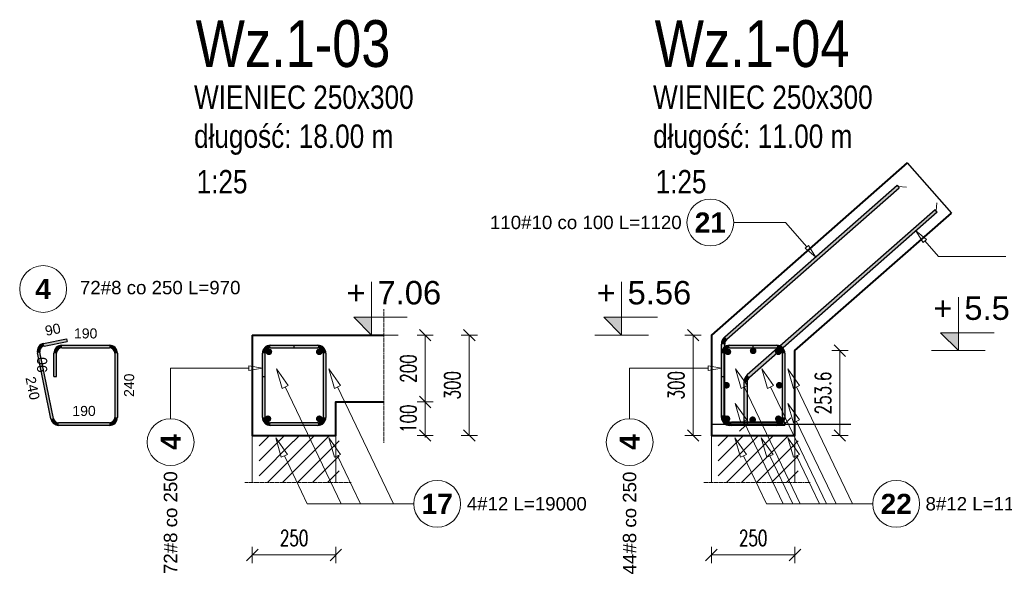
# Model space of a CAD drawing. Extents: x -1474 to 1682781, y -676111 to 75879.
# Tile 8 of 12: x 1671587 to 1674531, y -671733 to -670079. Entities that reach past the tile are written whole.
import ezdxf
from ezdxf.enums import TextEntityAlignment as Align

# ---------------------------------------------------------------- set-up
doc = ezdxf.new("R2010")
doc.units = 0
doc.header["$LTSCALE"] = 10
doc.header["$MEASUREMENT"] = 0
doc.linetypes.add('HIDDEN', pattern=[0.375, 0.25, -0.125])
for name, color, linetype, lineweight in [('P-Linia1', 3, 'Continuous', 40), ('P-Linia3', 6, 'Continuous', 60), ('P-Linia4', 253, 'Continuous', 5), ('P-Przerywana', 13, 'HIDDEN', 9), ('P-Szraf', 251, 'Continuous', 5), ('P-Wymiar', 254, 'Continuous', 9), ('RCAD_deskowanie', 3, 'Continuous', 40)]:
    doc.layers.add(name, color=color, linetype=linetype, lineweight=lineweight)
for name, color, linetype in [('RCAD_kształt pręta', 7, 'Continuous'), ('RCAD_opis kształtu pręta', 7, 'Continuous'), ('RCAD_opis rozkładu', 7, 'Continuous'), ('RCAD_pręt wyrzucony', 130, 'Continuous'), ('RCAD_pręty punktowe', 7, 'Continuous'), ('RCAD_symbole graficzne', 7, 'Continuous')]:
    doc.layers.add(name, color=color, linetype=linetype)
doc.styles.add('ROMANS', font='romans.shx', dxfattribs={"width": 0.7})
doc.styles.add('SIMPLEX', font='arial.ttf', dxfattribs={"width": 0.8})
doc.styles.add('style1', font='arial.ttf')
doc.styles.add('style3', font='arialbd.ttf')
doc.dimstyles.new('A25', dxfattribs={"dimscale": 27, "dimtxt": 1.75, "dimasz": 0.05, "dimexe": 0, "dimexo": 0, "dimgap": 1, "dimtad": 1, "dimdec": 4, "dimrnd": 0.1, "dimdsep": 46, "dimtxsty": 'ROMANS', "dimblk": '[[[[[[[[', "dimcen": 2, "dimdle": 2, "dimse1": 1, "dimse2": 1, "dimclrd": 256, "dimclrt": 1, "dimadec": 0, "dimazin": 0, "dimtfac": 1, "dimtdec": 4, "dimtix": 1, "dimtmove": 2, "dimatfit": 3, "dimldrblk": '[[[[[[[[', "dimfxl": 0, "dimtvp": 0.6, "dimtolj": 1, "dimlwd": -1, "dimarcsym": 0})

# ---------------------------------------------------------------- blocks, each defined once
blk = doc.blocks.new('[[[[[[[[')
at = {"layer": 'P-Wymiar'}
for p, q in [((-12.7, -12.7), (12.7, 12.7)), ((0, 0), (-4.6, 0)), ((0, 18), (0, -18))]:
    blk.add_line(p, q, dxfattribs=at)
blk = doc.blocks.new('*D143')
at = {"layer": 'Defpoints', "color": 0, "transparency": 16777216}
for p in [(1672675.4, -671223.1), (1672799.3, -671223.1), (1672532.4, -671323.1)]:
    blk.add_point(p, dxfattribs=at)
at = {"layer": 'P-Wymiar', "transparency": 16777216}
for p, q in [((1672799.3, -671221.7), (1672799.3, -671220.4)), ((1672799.3, -671323.1), (1672799.3, -671223.1)), ((1672799.3, -671324.4), (1672799.3, -671325.8))]:
    blk.add_line(p, q, dxfattribs=at)
at = {"layer": 'P-Wymiar', "transparency": 16777216, "xscale": 1.35, "yscale": 1.35, "zscale": 1.35}
for p, rotation in [((1672799.3, -671223.1), 270), ((1672799.3, -671323.1), 90)]:
    blk.add_blockref('[[[[[[[[', p, dxfattribs=dict(at, rotation=rotation))
at = {"layer": 'P-Wymiar', "color": 1, "transparency": 16777216, "insert": (1672748.7, -671273.1), "char_height": 47.25, "attachment_point": 5, "rotation": 90, "style": 'ROMANS'}
blk.add_mtext('\\A1;100', dxfattribs=at)
blk = doc.blocks.new('*D144')
at = {"layer": 'Defpoints', "color": 0, "transparency": 16777216}
for p in [(1672675.4, -671023.1), (1672799.3, -671023.1), (1672675.4, -671223.1)]:
    blk.add_point(p, dxfattribs=at)
at = {"layer": 'P-Wymiar', "transparency": 16777216}
blk.add_line((1672799.3, -671221.7), (1672799.3, -671024.4), dxfattribs=at)
at = {"layer": 'P-Wymiar', "transparency": 16777216, "xscale": 1.35, "yscale": 1.35, "zscale": 1.35}
for p, rotation in [((1672799.3, -671023.1), 90), ((1672799.3, -671223.1), 270)]:
    blk.add_blockref('[[[[[[[[', p, dxfattribs=dict(at, rotation=rotation))
at = {"layer": 'P-Wymiar', "color": 1, "transparency": 16777216, "insert": (1672748.7, -671123.1), "char_height": 47.25, "attachment_point": 5, "rotation": 90, "style": 'ROMANS'}
blk.add_mtext('\\A1;200', dxfattribs=at)
blk = doc.blocks.new('*D145')
at = {"layer": 'Defpoints', "color": 0, "transparency": 16777216}
for p in [(1672675.4, -671023.1), (1672931.2, -671023.1), (1672532.4, -671323.1)]:
    blk.add_point(p, dxfattribs=at)
at = {"layer": 'P-Wymiar', "transparency": 16777216}
blk.add_line((1672931.2, -671321.7), (1672931.2, -671024.4), dxfattribs=at)
at = {"layer": 'P-Wymiar', "transparency": 16777216, "xscale": 1.35, "yscale": 1.35, "zscale": 1.35}
for p, rotation in [((1672931.2, -671023.1), 90), ((1672931.2, -671323.1), 270)]:
    blk.add_blockref('[[[[[[[[', p, dxfattribs=dict(at, rotation=rotation))
at = {"layer": 'P-Wymiar', "color": 1, "transparency": 16777216, "insert": (1672880.6, -671173.1), "char_height": 47.25, "attachment_point": 5, "rotation": 90, "style": 'ROMANS'}
blk.add_mtext('\\A1;300', dxfattribs=at)
blk = doc.blocks.new('*D146')
at = {"layer": 'Defpoints', "color": 0, "transparency": 16777216}
for p in [(1672282.4, -671393.5), (1672532.4, -671393.5), (1672532.4, -671680.9)]:
    blk.add_point(p, dxfattribs=at)
at = {"layer": 'P-Wymiar', "transparency": 16777216}
blk.add_line((1672283.8, -671680.9), (1672531.1, -671680.9), dxfattribs=at)
at = {"layer": 'P-Wymiar', "transparency": 16777216, "xscale": 1.35, "yscale": 1.35, "zscale": 1.35, "rotation": 180}
blk.add_blockref('[[[[[[[[', (1672282.4, -671680.9), dxfattribs=at)
at = {"layer": 'P-Wymiar', "transparency": 16777216, "xscale": 1.35, "yscale": 1.35, "zscale": 1.35}
blk.add_blockref('[[[[[[[[', (1672532.4, -671680.9), dxfattribs=at)
at = {"layer": 'P-Wymiar', "color": 1, "transparency": 16777216, "insert": (1672407.4, -671630.3), "char_height": 47.25, "attachment_point": 5, "style": 'ROMANS'}
blk.add_mtext('\\A1;250', dxfattribs=at)
blk = doc.blocks.new('*D147')
at = {"layer": 'Defpoints', "color": 0, "transparency": 16777216}
for p in [(1673600.2, -671023.1), (1674047.7, -671023.1), (1673904.8, -671323.1)]:
    blk.add_point(p, dxfattribs=at)
at = {"layer": 'P-Wymiar', "transparency": 16777216}
blk.add_line((1673600.2, -671321.7), (1673600.2, -671024.4), dxfattribs=at)
at = {"layer": 'P-Wymiar', "transparency": 16777216, "xscale": 1.35, "yscale": 1.35, "zscale": 1.35}
for p, rotation in [((1673600.2, -671023.1), 90), ((1673600.2, -671323.1), 270)]:
    blk.add_blockref('[[[[[[[[', p, dxfattribs=dict(at, rotation=rotation))
at = {"layer": 'P-Wymiar', "color": 1, "transparency": 16777216, "insert": (1673549.6, -671173.1), "char_height": 47.25, "attachment_point": 5, "rotation": 90, "style": 'ROMANS'}
blk.add_mtext('\\A1;300', dxfattribs=at)
blk = doc.blocks.new('*D148')
at = {"layer": 'Defpoints', "color": 0, "transparency": 16777216}
for p in [(1673654.8, -671393.5), (1673904.8, -671393.5), (1673904.8, -671680.9)]:
    blk.add_point(p, dxfattribs=at)
at = {"layer": 'P-Wymiar', "transparency": 16777216}
blk.add_line((1673656.1, -671680.9), (1673903.4, -671680.9), dxfattribs=at)
at = {"layer": 'P-Wymiar', "transparency": 16777216, "xscale": 1.35, "yscale": 1.35, "zscale": 1.35, "rotation": 180}
blk.add_blockref('[[[[[[[[', (1673654.8, -671680.9), dxfattribs=at)
at = {"layer": 'P-Wymiar', "transparency": 16777216, "xscale": 1.35, "yscale": 1.35, "zscale": 1.35}
blk.add_blockref('[[[[[[[[', (1673904.8, -671680.9), dxfattribs=at)
at = {"layer": 'P-Wymiar', "color": 1, "transparency": 16777216, "insert": (1673779.8, -671630.3), "char_height": 47.25, "attachment_point": 5, "style": 'ROMANS'}
blk.add_mtext('\\A1;250', dxfattribs=at)
blk = doc.blocks.new('*D180')
at = {"layer": 'Defpoints', "color": 0, "transparency": 16777216}
for p in [(1673904.8, -671069.5), (1673904.8, -671323.1), (1674039.1, -671323.1)]:
    blk.add_point(p, dxfattribs=at)
at = {"layer": 'P-Wymiar', "transparency": 16777216}
blk.add_line((1674039.1, -671070.9), (1674039.1, -671321.7), dxfattribs=at)
at = {"layer": 'P-Wymiar', "transparency": 16777216, "xscale": 1.35, "yscale": 1.35, "zscale": 1.35}
for p, rotation in [((1674039.1, -671069.5), 90), ((1674039.1, -671323.1), 270)]:
    blk.add_blockref('[[[[[[[[', p, dxfattribs=dict(at, rotation=rotation))
at = {"layer": 'P-Wymiar', "color": 1, "transparency": 16777216, "insert": (1673988.5, -671196.3), "char_height": 47.25, "attachment_point": 5, "rotation": 90, "style": 'ROMANS'}
blk.add_mtext('\\A1;253.6', dxfattribs=at)

msp = doc.modelspace()

# ---------------------------------------------------------------- hatches: boundary and pattern name
at = {"layer": 'P-Szraf'}
h = msp.add_hatch(dxfattribs=at)
h.set_pattern_fill('ANSI31', color=256, scale=10)
h.set_pattern_definition([(45, (1058.973, -22863.174), (-22.4506403, 22.4506403), [])])
h.paths.add_polyline_path([(1672542.43786, -671323.09178), (1672385.72062, -671323.09178), (1672428.34058, -671363.85865), (1672533.46139, -671463.82896), (1672542.43786, -671463.82896)])
h.paths.add_polyline_path([(1672302.43786, -671323.09178), (1672302.43786, -671463.82896), (1672533.46139, -671463.82896), (1672428.34058, -671363.85865), (1672385.29987, -671323.09178)])
h = msp.add_hatch(dxfattribs=at)
h.set_pattern_fill('ANSI31', color=256, scale=10)
h.set_pattern_definition([(45, (2431.318, -22863.174), (-22.4506403, 22.4506403), [])])
h.paths.add_polyline_path([(1673914.782, -671323.09178), (1673758.06476, -671323.09178), (1673800.68472, -671363.85865), (1673905.80553, -671463.82896), (1673914.782, -671463.82896)])
h.paths.add_polyline_path([(1673674.782, -671323.09178), (1673674.782, -671463.82896), (1673905.80553, -671463.82896), (1673800.68472, -671363.85865), (1673757.64401, -671323.09178)])
at = {"layer": 'RCAD_kształt pręta'}
for points in [[(1673701.56944, -671035.20147), (1673694.96317, -671027.69434), (1674210.01623, -670574.44764), (1674216.62251, -670581.95478)], [(1674323.545, -670647.71092), (1674330.15128, -670655.21805), (1673768.63915, -671149.34872), (1673762.03287, -671141.84159)], [(1672336.43786, -671061.09178), (1672336.43786, -671053.09178), (1672478.43786, -671053.09178), (1672478.43786, -671061.09178)], [(1672336.43786, -671061.09178), (1672336.43786, -671053.09178), (1672406.43786, -671053.09178), (1672406.43786, -671061.09178)], [(1673694.782, -671263.09178), (1673684.782, -671263.09178), (1673684.782, -671050.21574), (1673694.782, -671050.21574)], [(1673708.782, -671061.09178), (1673708.782, -671053.09178), (1673850.782, -671053.09178), (1673850.782, -671061.09178)], [(1673708.782, -671061.09178), (1673708.782, -671053.09178), (1673778.782, -671053.09178), (1673778.782, -671061.09178)], [(1672320.43786, -671147.09178), (1672312.43786, -671147.09178), (1672312.43786, -671077.09178), (1672320.43786, -671077.09178)], [(1672320.43786, -671269.09178), (1672312.43786, -671269.09178), (1672312.43786, -671077.09178), (1672320.43786, -671077.09178)], [(1672494.43786, -671077.09178), (1672502.43786, -671077.09178), (1672502.43786, -671269.09178), (1672494.43786, -671269.09178)], [(1673692.782, -671147.09178), (1673684.782, -671147.09178), (1673684.782, -671077.09178), (1673692.782, -671077.09178)], [(1673692.782, -671269.09178), (1673684.782, -671269.09178), (1673684.782, -671077.09178), (1673692.782, -671077.09178)], [(1673866.782, -671077.09178), (1673874.782, -671077.09178), (1673874.782, -671269.09178), (1673866.782, -671269.09178)], [(1673751.85171, -671164.36299), (1673761.85171, -671164.36299), (1673761.85171, -671293.09178), (1673751.85171, -671293.09178)], [(1672478.43786, -671285.09178), (1672478.43786, -671293.09178), (1672336.43786, -671293.09178), (1672336.43786, -671285.09178)], [(1673850.782, -671285.09178), (1673850.782, -671293.09178), (1673708.782, -671293.09178), (1673708.782, -671285.09178)], [(1673874.782, -671283.09178), (1673874.782, -671293.09178), (1673714.782, -671293.09178), (1673714.782, -671283.09178)]]:
    msp.add_hatch(color=4, dxfattribs=at).paths.add_polyline_path(points, flags=0)
h = msp.add_hatch(color=4, dxfattribs=at)
edge = h.paths.add_edge_path(flags=0)
edge.add_line((1673694.96317, -671027.69434), (1673701.56944, -671035.20147))
edge.add_arc((1673714.782, -671050.21574), 20, -228.65222278, -180)
edge.add_line((1673694.782, -671050.21574), (1673684.782, -671050.21574))
edge.add_arc((1673714.782, -671050.21574), 30, 131.34777722, 180, ccw=False)
h = msp.add_hatch(color=4, dxfattribs=at)
edge = h.paths.add_edge_path(flags=0)
edge.add_line((1672336.43786, -671053.09178), (1672336.43786, -671061.09178))
edge.add_arc((1672336.43786, -671077.09178), 16, 90, 180)
edge.add_line((1672320.43786, -671077.09178), (1672312.43786, -671077.09178))
edge.add_arc((1672336.43786, -671077.09178), 24, 450, 540, ccw=False)
h = msp.add_hatch(color=4, dxfattribs=at)
edge = h.paths.add_edge_path(flags=0)
edge.add_line((1672336.43786, -671053.09178), (1672336.43786, -671061.09178))
edge.add_arc((1672336.43786, -671077.09178), 16, 90, 180)
edge.add_line((1672320.43786, -671077.09178), (1672312.43786, -671077.09178))
edge.add_arc((1672336.43786, -671077.09178), 24, 450, 540, ccw=False)
h = msp.add_hatch(color=4, dxfattribs=at)
edge = h.paths.add_edge_path(flags=0)
edge.add_line((1672502.43786, -671077.09178), (1672494.43786, -671077.09178))
edge.add_arc((1672478.43786, -671077.09178), 16, 0, 90)
edge.add_line((1672478.43786, -671061.09178), (1672478.43786, -671053.09178))
edge.add_arc((1672478.43786, -671077.09178), 24, 360, 450, ccw=False)
h = msp.add_hatch(color=4, dxfattribs=at)
edge = h.paths.add_edge_path(flags=0)
edge.add_line((1673708.782, -671053.09178), (1673708.782, -671061.09178))
edge.add_arc((1673708.782, -671077.09178), 16, 90, 180)
edge.add_line((1673692.782, -671077.09178), (1673684.782, -671077.09178))
edge.add_arc((1673708.782, -671077.09178), 24, 450, 540, ccw=False)
h = msp.add_hatch(color=4, dxfattribs=at)
edge = h.paths.add_edge_path(flags=0)
edge.add_line((1673708.782, -671053.09178), (1673708.782, -671061.09178))
edge.add_arc((1673708.782, -671077.09178), 16, 90, 180)
edge.add_line((1673692.782, -671077.09178), (1673684.782, -671077.09178))
edge.add_arc((1673708.782, -671077.09178), 24, 450, 540, ccw=False)
h = msp.add_hatch(color=4, dxfattribs=at)
edge = h.paths.add_edge_path(flags=0)
edge.add_line((1673874.782, -671077.09178), (1673866.782, -671077.09178))
edge.add_arc((1673850.782, -671077.09178), 16, 0, 90)
edge.add_line((1673850.782, -671061.09178), (1673850.782, -671053.09178))
edge.add_arc((1673850.782, -671077.09178), 24, 360, 450, ccw=False)
h = msp.add_hatch(color=4, dxfattribs=at)
edge = h.paths.add_edge_path(flags=0)
edge.add_line((1673762.03287, -671141.84159), (1673768.63915, -671149.34872))
edge.add_arc((1673781.85171, -671164.36299), 20, -228.65222276, -180)
edge.add_line((1673761.85171, -671164.36299), (1673751.85171, -671164.36299))
edge.add_arc((1673781.85171, -671164.36299), 30, 131.34777724, 180, ccw=False)
h = msp.add_hatch(color=4, dxfattribs=at)
edge = h.paths.add_edge_path(flags=0)
edge.add_line((1673684.782, -671263.09178), (1673694.782, -671263.09178))
edge.add_arc((1673714.782, -671263.09178), 20, -180, -90)
edge.add_line((1673714.782, -671283.09178), (1673714.782, -671293.09178))
edge.add_arc((1673714.782, -671263.09178), 30, 180, 270, ccw=False)
h = msp.add_hatch(color=4, dxfattribs=at)
edge = h.paths.add_edge_path(flags=0)
edge.add_line((1672312.43786, -671269.09178), (1672320.43786, -671269.09178))
edge.add_arc((1672336.43786, -671269.09178), 16, -180, -90)
edge.add_line((1672336.43786, -671285.09178), (1672336.43786, -671293.09178))
edge.add_arc((1672336.43786, -671269.09178), 24, 180, 270, ccw=False)
h = msp.add_hatch(color=4, dxfattribs=at)
edge = h.paths.add_edge_path(flags=0)
edge.add_line((1672478.43786, -671293.09178), (1672478.43786, -671285.09178))
edge.add_arc((1672478.43786, -671269.09178), 16, -90, 0)
edge.add_line((1672494.43786, -671269.09178), (1672502.43786, -671269.09178))
edge.add_arc((1672478.43786, -671269.09178), 24, 270, 360, ccw=False)
h = msp.add_hatch(color=4, dxfattribs=at)
edge = h.paths.add_edge_path(flags=0)
edge.add_line((1673684.782, -671269.09178), (1673692.782, -671269.09178))
edge.add_arc((1673708.782, -671269.09178), 16, -180, -90)
edge.add_line((1673708.782, -671285.09178), (1673708.782, -671293.09178))
edge.add_arc((1673708.782, -671269.09178), 24, 180, 270, ccw=False)
h = msp.add_hatch(color=4, dxfattribs=at)
edge = h.paths.add_edge_path(flags=0)
edge.add_line((1673850.782, -671293.09178), (1673850.782, -671285.09178))
edge.add_arc((1673850.782, -671269.09178), 16, -90, 0)
edge.add_line((1673866.782, -671269.09178), (1673874.782, -671269.09178))
edge.add_arc((1673850.782, -671269.09178), 24, 270, 360, ccw=False)
at = {"layer": 'RCAD_pręt wyrzucony'}
h = msp.add_hatch(color=4, dxfattribs=at)
edge = h.paths.add_edge_path(flags=0)
edge.add_line((1671658.5297, -671047.74566), (1671660.11906, -671055.58619))
edge.add_arc((1671663.29777, -671071.26725), 16, -258.5408441, -168.5408441)
edge.add_line((1671647.6167, -671074.44596), (1671639.77617, -671076.03532))
edge.add_arc((1671663.29777, -671071.26725), 24, 101.4591559, 191.4591559, ccw=False)
for points in [[(1671660.11906, -671055.58619), (1671658.5297, -671047.74566), (1671727.13436, -671033.8388), (1671728.72372, -671041.67934)], [(1671713.24683, -671061.09178), (1671713.24683, -671053.09178), (1671855.24683, -671053.09178), (1671855.24683, -671061.09178)], [(1671687.71772, -671272.27049), (1671679.87719, -671273.85984), (1671639.77617, -671076.03532), (1671647.6167, -671074.44596)], [(1671697.24683, -671147.09178), (1671689.24683, -671147.09178), (1671689.24683, -671077.09178), (1671697.24683, -671077.09178)], [(1671871.24683, -671077.09178), (1671879.24683, -671077.09178), (1671879.24683, -671269.09178), (1671871.24683, -671269.09178)], [(1671855.24683, -671285.09178), (1671855.24683, -671293.09178), (1671703.39878, -671293.09178), (1671703.39878, -671285.09178)]]:
    msp.add_hatch(color=4, dxfattribs=at).paths.add_polyline_path(points, flags=0)
h = msp.add_hatch(color=4, dxfattribs=at)
edge = h.paths.add_edge_path(flags=0)
edge.add_line((1671713.24683, -671053.09178), (1671713.24683, -671061.09178))
edge.add_arc((1671713.24683, -671077.09178), 16, 90, 180)
edge.add_line((1671697.24683, -671077.09178), (1671689.24683, -671077.09178))
edge.add_arc((1671713.24683, -671077.09178), 24, 450, 540, ccw=False)
h = msp.add_hatch(color=4, dxfattribs=at)
edge = h.paths.add_edge_path(flags=0)
edge.add_line((1671879.24683, -671077.09178), (1671871.24683, -671077.09178))
edge.add_arc((1671855.24683, -671077.09178), 16, 0, 90)
edge.add_line((1671855.24683, -671061.09178), (1671855.24683, -671053.09178))
edge.add_arc((1671855.24683, -671077.09178), 24, 360, 450, ccw=False)
h = msp.add_hatch(color=4, dxfattribs=at)
edge = h.paths.add_edge_path(flags=0)
edge.add_line((1671679.87719, -671273.85984), (1671687.71772, -671272.27049))
edge.add_arc((1671703.39878, -671269.09178), 16, -168.5408441, -90)
edge.add_line((1671703.39878, -671285.09178), (1671703.39878, -671293.09178))
edge.add_arc((1671703.39878, -671269.09178), 24, 191.4591559, 270, ccw=False)
h = msp.add_hatch(color=4, dxfattribs=at)
edge = h.paths.add_edge_path(flags=0)
edge.add_line((1671855.24683, -671293.09178), (1671855.24683, -671285.09178))
edge.add_arc((1671855.24683, -671269.09178), 16, -90, 0)
edge.add_line((1671871.24683, -671269.09178), (1671879.24683, -671269.09178))
edge.add_arc((1671855.24683, -671269.09178), 24, 270, 360, ccw=False)
at = {"layer": 'RCAD_pręty punktowe'}
h = msp.add_hatch(color=1, dxfattribs=at)
edge = h.paths.add_edge_path(flags=0)
edge.add_arc((1673779.6974, -671070.02071), 10, 0, 360, ccw=False)
h = msp.add_hatch(color=1, dxfattribs=at)
edge = h.paths.add_edge_path(flags=0)
edge.add_arc((1672332.02602, -671072.84914), 10, 0, 360, ccw=False)
h = msp.add_hatch(color=1, dxfattribs=at)
edge = h.paths.add_edge_path(flags=0)
edge.add_arc((1672482.6805, -671072.84914), 10, 0, 360, ccw=False)
h = msp.add_hatch(color=1, dxfattribs=at)
edge = h.paths.add_edge_path(flags=0)
edge.add_arc((1673704.37016, -671072.84914), 10, 0, 360, ccw=False)
h = msp.add_hatch(color=1, dxfattribs=at)
edge = h.paths.add_edge_path(flags=0)
edge.add_arc((1673855.02464, -671072.84914), 10, 0, 360, ccw=False)
h = msp.add_hatch(color=1, dxfattribs=at)
edge = h.paths.add_edge_path(flags=0)
edge.add_arc((1673700.13506, -671173.09178), 10, 0, 360, ccw=False)
h = msp.add_hatch(color=1, dxfattribs=at)
edge = h.paths.add_edge_path(flags=0)
edge.add_arc((1673857.85307, -671173.09178), 10, 0, 360, ccw=False)
h = msp.add_hatch(color=1, dxfattribs=at)
edge = h.paths.add_edge_path(flags=0)
edge.add_arc((1672329.21267, -671273.33442), 10, 0, 360, ccw=False)
h = msp.add_hatch(color=1, dxfattribs=at)
edge = h.paths.add_edge_path(flags=0)
edge.add_arc((1672482.6805, -671273.33442), 10, 0, 360, ccw=False)
h = msp.add_hatch(color=1, dxfattribs=at)
edge = h.paths.add_edge_path(flags=0)
edge.add_arc((1673701.55681, -671273.33442), 10, 0, 360, ccw=False)
h = msp.add_hatch(color=1, dxfattribs=at)
edge = h.paths.add_edge_path(flags=0)
edge.add_arc((1673778.29073, -671276.16284), 10, 0, 360, ccw=False)
h = msp.add_hatch(color=1, dxfattribs=at)
edge = h.paths.add_edge_path(flags=0)
edge.add_arc((1673855.02464, -671273.33442), 10, 0, 360, ccw=False)
at = {"layer": 'RCAD_symbole graficzne'}
for points in [[(1672585.60845, -670969.75844), (1672638.94178, -671023.09178), (1672638.94178, -670969.75844)], [(1673333.32093, -670969.75844), (1673386.65426, -671023.09178), (1673386.65426, -670969.75844)], [(1674340.01968, -671016.17166), (1674393.35302, -671069.50499), (1674393.35302, -671016.17166)]]:
    msp.add_hatch(color=1, dxfattribs=at).paths.add_polyline_path(points, flags=0)

# ---------------------------------------------------------------- linework, layer by layer
for points in [[(1674240.36594, -670507.77791), (1674372.49152, -670657.92062)], [(1673654.782, -671289.50499), (1674071.61321, -671289.50499)]]:
    msp.add_lwpolyline(points)
at = {"layer": 'P-Linia1'}
msp.add_lwpolyline([(1672282.43786, -671023.09178), (1672532.43786, -671023.09178)], dxfattribs=at)
at = {"layer": 'P-Linia4'}
for points in [[(1672282.43786, -671023.09178), (1672282.43786, -671023.09178)], [(1673654.782, -671023.09178), (1673654.782, -671023.09178)], [(1672282.43786, -671323.09178), (1672282.43786, -671463.82896)], [(1672282.43786, -671323.09178), (1672532.43786, -671323.09178)], [(1672532.43786, -671323.09178), (1672532.43786, -671463.82896)], [(1673654.782, -671323.09178), (1673654.782, -671463.82896)], [(1673654.782, -671323.09178), (1673904.782, -671323.09178)], [(1673904.782, -671323.09178), (1673904.782, -671463.82896)]]:
    msp.add_lwpolyline(points, dxfattribs=at)
at = {"layer": 'P-Przerywana'}
for points in [[(1672675.38226, -670945.51106), (1672675.38226, -671346.21473)], [(1672260.43987, -671463.82896), (1672578.02094, -671463.82896)], [(1673632.78401, -671463.82896), (1673950.36508, -671463.82896)]]:
    msp.add_lwpolyline(points, dxfattribs=at)
at = {"layer": 'RCAD_deskowanie'}
for points in [[(1674240.36594, -670507.77791), (1673654.782, -671023.09178), (1673654.782, -671323.09178), (1673904.782, -671323.09178), (1673904.782, -671069.50499), (1674372.49152, -670657.92062)], [(1672282.43786, -671023.09178), (1672282.43786, -671323.09178), (1672532.43786, -671323.09178), (1672532.43786, -671223.09178), (1672675.38226, -671223.09178)], [(1672532.43786, -671023.09178), (1672675.38226, -671023.09178)]]:
    msp.add_lwpolyline(points, dxfattribs=at)
at = {"layer": 'RCAD_kształt pręta', "color": 4}
for p, q in [((1673694.96317, -671027.69434), (1674210.01623, -670574.44764)), ((1673701.56944, -671035.20147), (1674216.62251, -670581.95478)), ((1674210.01623, -670574.44764), (1674216.62251, -670581.95478)), ((1674323.545, -670647.71092), (1673762.03287, -671141.84159)), ((1674330.15128, -670655.21805), (1674323.545, -670647.71092)), ((1674330.15128, -670655.21805), (1673768.63915, -671149.34872)), ((1672336.43786, -671053.09178), (1672478.43786, -671053.09178)), ((1672336.43786, -671053.09178), (1672406.43786, -671053.09178)), ((1672336.43786, -671061.09178), (1672478.43786, -671061.09178)), ((1672336.43786, -671061.09178), (1672406.43786, -671061.09178)), ((1672406.43786, -671053.09178), (1672406.43786, -671061.09178)), ((1673684.782, -671263.09178), (1673684.782, -671050.21574)), ((1673694.782, -671263.09178), (1673694.782, -671050.21574)), ((1673708.782, -671053.09178), (1673850.782, -671053.09178)), ((1673708.782, -671053.09178), (1673778.782, -671053.09178)), ((1673708.782, -671061.09178), (1673850.782, -671061.09178)), ((1673708.782, -671061.09178), (1673778.782, -671061.09178)), ((1673778.782, -671053.09178), (1673778.782, -671061.09178)), ((1672312.43786, -671147.09178), (1672312.43786, -671077.09178)), ((1672312.43786, -671269.09178), (1672312.43786, -671077.09178)), ((1672320.43786, -671147.09178), (1672320.43786, -671077.09178)), ((1672320.43786, -671269.09178), (1672320.43786, -671077.09178)), ((1672494.43786, -671077.09178), (1672494.43786, -671269.09178)), ((1672502.43786, -671077.09178), (1672502.43786, -671269.09178)), ((1673684.782, -671147.09178), (1673684.782, -671077.09178)), ((1673684.782, -671269.09178), (1673684.782, -671077.09178)), ((1673692.782, -671147.09178), (1673692.782, -671077.09178)), ((1673692.782, -671269.09178), (1673692.782, -671077.09178)), ((1673866.782, -671077.09178), (1673866.782, -671269.09178)), ((1673874.782, -671077.09178), (1673874.782, -671269.09178)), ((1672312.43786, -671147.09178), (1672320.43786, -671147.09178)), ((1673684.782, -671147.09178), (1673692.782, -671147.09178)), ((1673751.85171, -671164.36299), (1673751.85171, -671293.09178)), ((1673761.85171, -671164.36299), (1673761.85171, -671293.09178)), ((1672478.43786, -671285.09178), (1672336.43786, -671285.09178)), ((1672478.43786, -671293.09178), (1672336.43786, -671293.09178)), ((1673850.782, -671285.09178), (1673708.782, -671285.09178)), ((1673850.782, -671293.09178), (1673708.782, -671293.09178)), ((1673874.782, -671283.09178), (1673714.782, -671283.09178)), ((1673874.782, -671293.09178), (1673714.782, -671293.09178)), ((1673761.85171, -671293.09178), (1673751.85171, -671293.09178)), ((1673874.782, -671293.09178), (1673874.782, -671283.09178))]:
    msp.add_line(p, q, dxfattribs=at)
at = {"layer": 'RCAD_kształt pręta', "color": 2, "lineweight": 5}
for p, q in [((1674213.31937, -670578.20121), (1674238.01784, -670579.77771)), ((1674326.84814, -670651.46448), (1674328.42463, -670626.76601)), ((1673756.85171, -671293.09178), (1673739.35171, -671310.59178)), ((1673874.782, -671288.09178), (1673892.282, -671270.59178))]:
    msp.add_line(p, q, dxfattribs=at)
at = {"layer": 'RCAD_kształt pręta', "color": 4}
for centre, radius, start, end in [((1673714.782, -671050.21574), 30, 131.34777722, 180), ((1672336.43786, -671077.09178), 24, 90, 180), ((1672336.43786, -671077.09178), 24, 90, 180), ((1672336.43786, -671077.09178), 16, 90, 180), ((1672336.43786, -671077.09178), 16, 90, 180), ((1672478.43786, -671077.09178), 24, 0, 90), ((1672478.43786, -671077.09178), 16, 0, 90), ((1673708.782, -671077.09178), 24, 90, 180), ((1673708.782, -671077.09178), 24, 90, 180), ((1673708.782, -671077.09178), 16, 90, 180), ((1673708.782, -671077.09178), 16, 90, 180), ((1673714.782, -671050.21574), 20, 131.34777722, 180), ((1673850.782, -671077.09178), 24, 0, 90), ((1673850.782, -671077.09178), 16, 0, 90), ((1673781.85171, -671164.36299), 30, 131.34777724, 180), ((1673781.85171, -671164.36299), 20, 131.34777724, 180), ((1673714.782, -671263.09178), 30, 180, 270), ((1673714.782, -671263.09178), 20, 180, 270), ((1672336.43786, -671269.09178), 24, 180, 270), ((1672336.43786, -671269.09178), 16, 180, 270), ((1672478.43786, -671269.09178), 16, 270, 0), ((1672478.43786, -671269.09178), 24, 270, 0), ((1673708.782, -671269.09178), 24, 180, 270), ((1673708.782, -671269.09178), 16, 180, 270), ((1673850.782, -671269.09178), 16, 270, 0), ((1673850.782, -671269.09178), 24, 270, 0)]:
    msp.add_arc(centre, radius, start, end, dxfattribs=at)
at = {"layer": 'RCAD_opis kształtu pręta', "color": 8, "lineweight": 0}
for p, q in [((1673875.99595, -670685.96044), (1673721.75524, -670685.96044)), ((1673875.99595, -670685.96044), (1673940.04313, -670758.74132)), ((1674287.94878, -670745.63889), (1674266.52842, -670711.20616)), ((1674266.52842, -670711.20616), (1674297.95829, -670736.83052)), ((1674287.94878, -670745.63889), (1674297.95829, -670736.83052)), ((1673945.04789, -670754.33714), (1673935.03838, -670763.14551)), ((1673966.46825, -670788.76986), (1673935.03838, -670763.14551)), ((1673945.04789, -670754.33714), (1673966.46825, -670788.76986)), ((1674334.16289, -670788.06351), (1674292.95354, -670741.2347)), ((1674334.16289, -670788.06351), (1674534.80591, -670788.06351)), ((1672272.43786, -671115.17665), (1672312.43786, -671121.84331)), ((1672272.43786, -671115.17665), (1672272.43786, -671128.50998)), ((1673644.782, -671115.17665), (1673684.782, -671121.84331)), ((1673644.782, -671115.17665), (1673644.782, -671128.50998)), ((1672038.14197, -671121.84331), (1672272.43786, -671121.84331)), ((1672038.14197, -671121.84331), (1672038.14197, -671273.15725)), ((1672312.43786, -671121.84331), (1672272.43786, -671128.50998)), ((1673410.48611, -671121.84331), (1673644.782, -671121.84331)), ((1673410.48611, -671121.84331), (1673410.48611, -671273.15725)), ((1673684.782, -671121.84331), (1673644.782, -671128.50998))]:
    msp.add_line(p, q, dxfattribs=at)
for centre in [(1673651.75524, -670685.96044), (1672038.14197, -671343.15725), (1673410.48611, -671343.15725)]:
    msp.add_circle(centre, 70, dxfattribs=at)
at = {"layer": 'RCAD_opis rozkładu', "color": 8, "lineweight": 0}
for p, q in [((1672371.98997, -671182.57653), (1672355.1037, -671124.13978)), ((1672355.1037, -671124.13978), (1672390.02966, -671173.94116)), ((1672528.30131, -671182.57653), (1672511.41504, -671124.13978)), ((1672511.41504, -671124.13978), (1672546.34099, -671173.94116)), ((1673744.33411, -671182.57653), (1673727.44784, -671124.13978)), ((1673727.44784, -671124.13978), (1673762.3738, -671173.94116)), ((1673822.48978, -671182.57653), (1673805.60351, -671124.13978)), ((1673805.60351, -671124.13978), (1673840.52947, -671173.94116)), ((1673900.64545, -671182.57653), (1673883.75918, -671124.13978)), ((1673883.75918, -671124.13978), (1673918.68514, -671173.94116)), ((1672371.98997, -671182.57653), (1672390.02966, -671173.94116)), ((1672548.38785, -671527.91934), (1672381.00981, -671178.25884)), ((1672528.30131, -671182.57653), (1672546.34099, -671173.94116)), ((1672704.69919, -671527.91934), (1672537.32115, -671178.25884)), ((1673744.33411, -671182.57653), (1673762.3738, -671173.94116)), ((1673920.73199, -671527.91934), (1673753.35395, -671178.25884)), ((1673822.48978, -671182.57653), (1673840.52947, -671173.94116)), ((1673998.88766, -671527.91934), (1673831.50962, -671178.25884)), ((1673900.64545, -671182.57653), (1673918.68514, -671173.94116)), ((1674077.04333, -671527.91934), (1673909.66529, -671178.25884)), ((1673742.92744, -671285.6476), (1673726.04117, -671227.21084)), ((1673726.04117, -671227.21084), (1673760.96713, -671277.01223)), ((1673900.64545, -671285.6476), (1673883.75918, -671227.21084)), ((1673883.75918, -671227.21084), (1673918.68514, -671277.01223)), ((1673742.92744, -671285.6476), (1673760.96713, -671277.01223)), ((1673869.98651, -671527.91934), (1673751.94728, -671281.32991)), ((1673900.64545, -671285.6476), (1673918.68514, -671277.01223)), ((1674027.70452, -671527.91934), (1673909.66529, -671281.32991)), ((1672369.17662, -671388.71866), (1672352.29036, -671330.28191)), ((1672352.29036, -671330.28191), (1672387.21631, -671380.08329)), ((1672528.30131, -671388.71866), (1672511.41504, -671330.28191)), ((1672511.41504, -671330.28191), (1672546.34099, -671380.08329)), ((1673741.52076, -671388.71866), (1673724.6345, -671330.28191)), ((1673724.6345, -671330.28191), (1673759.56045, -671380.08329)), ((1673821.0831, -671388.71866), (1673804.19684, -671330.28191)), ((1673804.19684, -671330.28191), (1673839.12279, -671380.08329)), ((1673900.64545, -671388.71866), (1673883.75918, -671330.28191)), ((1673883.75918, -671330.28191), (1673918.68514, -671380.08329)), ((1672369.17662, -671388.71866), (1672387.21631, -671380.08329)), ((1672446.89689, -671527.91934), (1672378.19647, -671384.40098)), ((1672528.30131, -671388.71866), (1672546.34099, -671380.08329)), ((1672606.02157, -671527.91934), (1672537.32115, -671384.40098)), ((1673741.52076, -671388.71866), (1673759.56045, -671380.08329)), ((1673819.24103, -671527.91934), (1673750.54061, -671384.40098)), ((1673821.0831, -671388.71866), (1673839.12279, -671380.08329)), ((1673898.80337, -671527.91934), (1673830.10295, -671384.40098)), ((1673900.64545, -671388.71866), (1673918.68514, -671380.08329)), ((1673978.36571, -671527.91934), (1673909.66529, -671384.40098)), ((1672446.89689, -671527.91934), (1672704.69919, -671527.91934)), ((1672704.69919, -671527.91934), (1672765.16789, -671527.91934)), ((1672765.16789, -671527.91934), (1672765.16789, -671527.91934)), ((1673819.24103, -671527.91934), (1674077.04333, -671527.91934)), ((1674077.04333, -671527.91934), (1674137.51203, -671527.91934)), ((1674137.51203, -671527.91934), (1674137.51203, -671527.91934))]:
    msp.add_line(p, q, dxfattribs=at)
for centre in [(1672835.16789, -671527.91934), (1674207.51203, -671527.91934)]:
    msp.add_circle(centre, 70, dxfattribs=at)
at = {"layer": 'RCAD_pręt wyrzucony', "color": 4}
for p, q in [((1671658.5297, -671047.74566), (1671727.13436, -671033.8388)), ((1671660.11906, -671055.58619), (1671728.72372, -671041.67934)), ((1671713.24683, -671053.09178), (1671855.24683, -671053.09178)), ((1671713.24683, -671061.09178), (1671855.24683, -671061.09178)), ((1671727.13436, -671033.8388), (1671728.72372, -671041.67934)), ((1671679.87719, -671273.85984), (1671639.77617, -671076.03532)), ((1671687.71772, -671272.27049), (1671647.6167, -671074.44596)), ((1671689.24683, -671147.09178), (1671689.24683, -671077.09178)), ((1671697.24683, -671147.09178), (1671697.24683, -671077.09178)), ((1671871.24683, -671077.09178), (1671871.24683, -671269.09178)), ((1671879.24683, -671077.09178), (1671879.24683, -671269.09178)), ((1671689.24683, -671147.09178), (1671697.24683, -671147.09178)), ((1671855.24683, -671285.09178), (1671703.39878, -671285.09178)), ((1671855.24683, -671293.09178), (1671703.39878, -671293.09178))]:
    msp.add_line(p, q, dxfattribs=at)
at = {"layer": 'RCAD_pręt wyrzucony', "color": 8, "lineweight": 0}
msp.add_circle((1671656.9827, -670884.92577), 70, dxfattribs=at)
at = {"layer": 'RCAD_pręt wyrzucony', "color": 4}
for centre, radius, start, end in [((1671663.29777, -671071.26725), 24, 101.4591559, 191.4591559), ((1671663.29777, -671071.26725), 16, 101.4591559, 191.4591559), ((1671713.24683, -671077.09178), 24, 90, 180), ((1671713.24683, -671077.09178), 16, 90, 180), ((1671855.24683, -671077.09178), 24, 0, 90), ((1671855.24683, -671077.09178), 16, 0, 90), ((1671703.39878, -671269.09178), 24, 191.4591559, 270), ((1671703.39878, -671269.09178), 16, 191.4591559, 270), ((1671855.24683, -671269.09178), 16, 270, 0), ((1671855.24683, -671269.09178), 24, 270, 0)]:
    msp.add_arc(centre, radius, start, end, dxfattribs=at)
at = {"layer": 'RCAD_symbole graficzne', "color": 1, "lineweight": 0}
for p, q in [((1672638.94178, -671023.09178), (1672638.94178, -670863.09178)), ((1673386.65426, -671023.09178), (1673386.65426, -670863.09178)), ((1674393.35302, -671069.50499), (1674393.35302, -670909.50499)), ((1672745.60845, -670969.75844), (1672585.60845, -670969.75844)), ((1672585.60845, -670969.75844), (1672638.94178, -671023.09178)), ((1673493.32093, -670969.75844), (1673333.32093, -670969.75844)), ((1673333.32093, -670969.75844), (1673386.65426, -671023.09178)), ((1672718.94178, -671023.09178), (1672558.94178, -671023.09178)), ((1673466.65426, -671023.09178), (1673306.65426, -671023.09178)), ((1674500.01968, -671016.17166), (1674340.01968, -671016.17166)), ((1674340.01968, -671016.17166), (1674393.35302, -671069.50499)), ((1674473.35302, -671069.50499), (1674313.35302, -671069.50499))]:
    msp.add_line(p, q, dxfattribs=at)

# ---------------------------------------------------------------- texts
at = {"layer": 'P-Linia1', "color": 3, "linetype": 'Continuous', "char_height": 70, "width": 4155.9682635, "attachment_point": 4, "style": 'SIMPLEX'}
for s, insert in [('WIENIEC 250x300\\Pdługość: 18.00 m', (1672108.22696, -670379.88001)), ('WIENIEC 250x300\\Pdługość: 11.00 m', (1673480.5711, -670379.88001))]:
    msp.add_mtext(s, dxfattribs=dict(at, insert=insert))
at = {"layer": 'P-Linia1', "color": 3, "linetype": 'Continuous', "char_height": 70, "attachment_point": 1, "style": 'SIMPLEX'}
for insert in [(1672115.88118, -670528.89797), (1673488.22532, -670528.89797)]:
    msp.add_mtext('1:25', dxfattribs=dict(at, insert=insert))
at = {"layer": 'P-Linia3', "color": 6, "linetype": 'Continuous', "char_height": 140, "attachment_point": 5, "style": 'SIMPLEX'}
for s, insert in [('{\\C256;Wz.1-03}', (1672404.07114, -670151.52154)), ('{\\C256;Wz.1-04}', (1673776.41528, -670151.52154))]:
    msp.add_mtext(s, dxfattribs=dict(at, insert=insert))
at = {"layer": 'RCAD_opis kształtu pręta', "color": 1, "attachment_point": 5}
for s, insert, char_height, style in [('21', (1673651.75524, -670685.96044), 60, 'style3'), ('110#10 co 100 L=1120', (1673279.47693, -670685.96044), 40, 'style1')]:
    msp.add_mtext(s, dxfattribs=dict(at, insert=insert, char_height=char_height, style=style))
at = {"layer": 'RCAD_opis kształtu pręta', "color": 1, "attachment_point": 5, "rotation": 90}
for s, insert, char_height, style in [('4', (1672038.14197, -671343.15725), 60, 'style3'), ('4', (1673410.48611, -671343.15725), 60, 'style3'), ('72#8 co 250 ', (1672038.14197, -671584.30322), 40, 'style1'), ('44#8 co 250 ', (1673410.48611, -671585.27185), 40, 'style1')]:
    msp.add_mtext(s, dxfattribs=dict(at, insert=insert, char_height=char_height, style=style))
at = {"layer": 'RCAD_opis rozkładu', "color": 1, "char_height": 60, "attachment_point": 5, "style": 'style3'}
for s, insert in [('17', (1672835.16789, -671527.91934)), ('22', (1674207.51203, -671527.91934))]:
    msp.add_mtext(s, dxfattribs=dict(at, insert=insert))
at = {"layer": 'RCAD_opis rozkładu', "color": 2, "char_height": 40, "attachment_point": 5, "style": 'style1'}
for s, insert in [('4#12 L=19000', (1673102.94415, -671527.91934)), ('8#12 L=11000', (1674474.51066, -671527.91934))]:
    msp.add_mtext(s, dxfattribs=dict(at, insert=insert))
at = {"layer": 'RCAD_pręt wyrzucony', "color": 1, "attachment_point": 5}
for s, insert, char_height, style in [('4', (1671656.9827, -670884.92577), 60, 'style3'), ('190', (1671784.24683, -671018.09178), 30, 'style1'), ('190', (1671779.32281, -671250.09178), 30, 'style1')]:
    msp.add_mtext(s, dxfattribs=dict(at, insert=insert, char_height=char_height, style=style))
at = {"layer": 'RCAD_pręt wyrzucony', "color": 2, "insert": (1672007.02652, -670881.03887), "char_height": 40, "attachment_point": 5, "style": 'style1'}
msp.add_mtext('72#8 co 250 L=970', dxfattribs=at)
at = {"layer": 'RCAD_pręt wyrzucony', "color": 1, "char_height": 30, "attachment_point": 5, "style": 'style1'}
for s, insert, rotation in [('90', (1671685.87861, -671006.4899), 11.4591559), ('90', (1671654.24683, -671112.09178), 90), ('240', (1671625.52435, -671181.90101), 281.4591559), ('240', (1671914.24683, -671173.09178), 90)]:
    msp.add_mtext(s, dxfattribs=dict(at, insert=insert, rotation=rotation))
at = {"layer": 'RCAD_symbole graficzne', "color": 2, "style": 'style1'}
for p in [(1672621.16401, -670951.98067), (1673368.87648, -670951.98067), (1674375.57524, -670998.39388)]:
    msp.add_text('+', height=70, dxfattribs=at).set_placement(p, align=Align.BOTTOM_RIGHT)
for s, p in [('7.06 ', (1672656.71956, -670951.98067)), ('5.56 ', (1673404.43204, -670951.98067)), ('5.51 ', (1674411.13079, -670998.39388))]:
    msp.add_text(s, height=70, dxfattribs=at).set_placement(p, align=Align.BOTTOM_LEFT)

# ---------------------------------------------------------------- dimensions: what is measured, and where the dimension line sits
at = {"layer": 'P-Wymiar'}
for base, p1, p2, picture, middle in [((1672931.2456, -671023.09178), (1672532.43786, -671323.09178), (1672675.38226, -671023.09178), '*D145', (1672880.6206, -671173.09178)), ((1672799.2946, -671023.09178), (1672675.38226, -671223.09178), (1672675.38226, -671023.09178), '*D144', (1672748.6696, -671123.09178)), ((1673600.19187, -671023.09178), (1673904.782, -671323.09178), (1674047.7264, -671023.09178), '*D147', (1673549.56687, -671173.09178)), ((1674039.11776, -671323.09178), (1673904.782, -671069.50499), (1673904.782, -671323.09178), '*D180', (1673988.49276, -671196.29838)), ((1672799.2946, -671223.09178), (1672532.43786, -671323.09178), (1672675.38226, -671223.09178), '*D143', (1672748.6696, -671273.09178))]:
    dim = msp.add_linear_dim(base=base, p1=p1, p2=p2, angle=90, dimstyle='A25', override={"dimfxl": 0.18, "dimfxlon": 1}, dxfattribs=at)
    dim.commit()
    dim.dimension.update_dxf_attribs({"geometry": picture, "text_midpoint": middle})
for base, p1, p2, picture, middle in [((1672532.43786, -671680.94979), (1672282.43786, -671393.46037), (1672532.43786, -671393.46037), '*D146', (1672407.43786, -671630.32479)), ((1673904.782, -671680.94979), (1673654.782, -671393.46037), (1673904.782, -671393.46037), '*D148', (1673779.782, -671630.32479))]:
    dim = msp.add_linear_dim(base=base, p1=p1, p2=p2, dimstyle='A25', override={"dimfxl": 0.18, "dimfxlon": 1}, dxfattribs=at)
    dim.commit()
    dim.dimension.update_dxf_attribs({"geometry": picture, "text_midpoint": middle})

doc.saveas('drawing.dxf')
